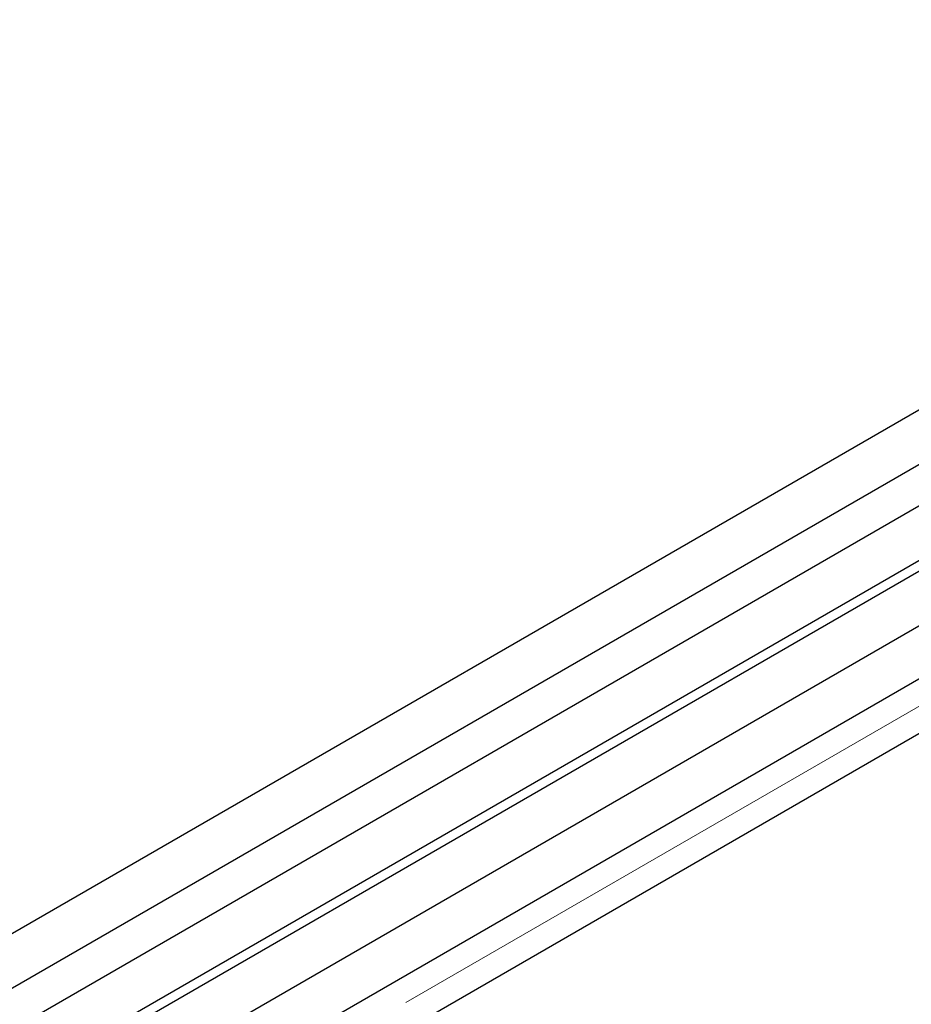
# Paper-space layout 'Sheet1' of a CAD drawing. Header units: millimetres. Extents: x -80341 to 21249, y 0 to 26255.
# Tile 128 of 154: x 12979 to 13358, y 11258 to 11676. Entities that reach past the tile are written whole.
import ezdxf

# ---------------------------------------------------------------- set-up
doc = ezdxf.new("R2010")
doc.units = ezdxf.units.MM
doc.linetypes.add('SLD-Mista-longa', pattern=[19.05, 15.24, -1.27, 1.27, -1.27])
doc.linetypes.add('SLD-Sólida', pattern=[0])
doc.layers.add('DETALHAMENTO', color=8, linetype='SLD-Sólida')

psp = doc.layouts.new('Sheet1')

# ---------------------------------------------------------------- linework, layer by layer
at = {"color": 7, "linetype": 'SLD-Sólida', "lineweight": 25, "ltscale": 25}
for p, q in [((13648.29, 11676.09), (12238.32, 10862.14)), ((12248.31, 10844.81), (13658.29, 11658.77)), ((13683.64, 11655.68), (12313.27, 10864.58)), ((12323.27, 10847.26), (13693.64, 11638.36)), ((13632.61, 11552.74), (12353.63, 10814.4)), ((12373.64, 10802.85), (13642.61, 11535.42)), ((13394.67, 11461.1), (12316.67, 10838.78)), ((12334.04, 10825.71), (13404.67, 11443.78))]:
    psp.add_line(p, q, dxfattribs=at)
at = {"layer": 'DETALHAMENTO', "linetype": 'SLD-Mista-longa', "lineweight": 18, "ltscale": 25}
psp.add_line((12318.27, 10782.44), (13696.47, 11578.06), dxfattribs=at)

doc.saveas('drawing.dxf')
